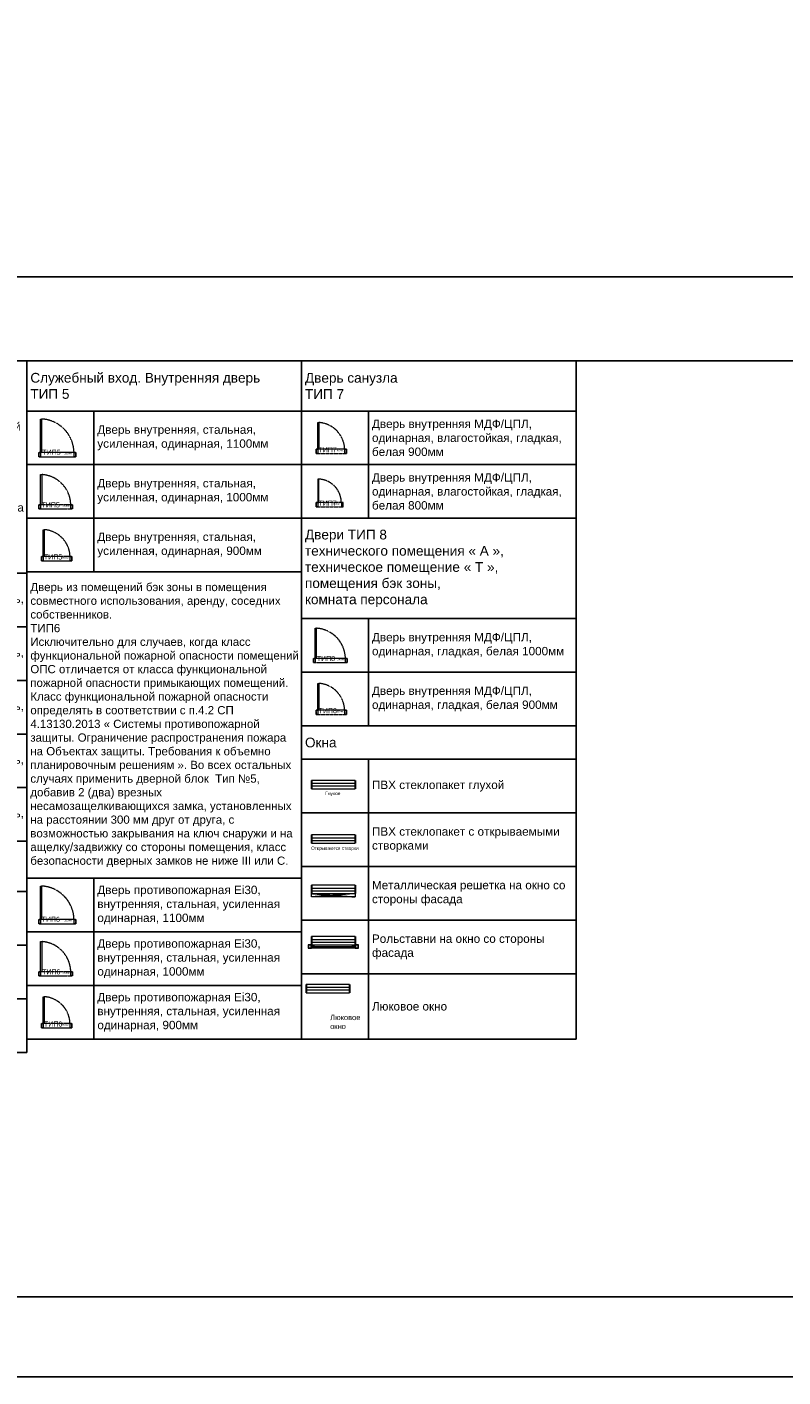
# Model space of a CAD drawing. Header units: millimetres. Extents: x -692150 to 2662533, y -92609 to 65084.
# Tile 11 of 256: x -129215 to -106642, y -57790 to -17492. Entities that reach past the tile are written whole.
import ezdxf
from ezdxf import colors
from ezdxf.entities.mleader import LeaderData, LeaderLine
from ezdxf.math import Vec2, Vec3

# ---------------------------------------------------------------- set-up
doc = ezdxf.new("R2010")
doc.units = ezdxf.units.MM
doc.set_wipeout_variables(frame=1)
doc.linetypes.add('( Hidden )', pattern=[0.375, 0.25, -0.125])
doc.linetypes.add('HIDDENX2', pattern=[19.05, 12.7, -6.35])
doc.layers.get('Defpoints').update_dxf_attribs({"color": 30})
doc.layers.add('11_АР_Номер мебели', color=1, linetype='Continuous', lineweight=13, plot=False)
for name, color, linetype, lineweight in [('15_АР_Потолки', 7, 'Continuous', 9), ('17_АР_Текст', 235, 'Continuous', 0), ('18_АР_Двери', 250, 'Continuous', 0), ('19_АР_Окна', 250, 'Continuous', 0), ('27_Сечения', 7, 'Continuous', 0), ('28_РАЗВЕРТКИ', 7, 'Continuous', 0)]:
    doc.layers.add(name, color=color, linetype=linetype, lineweight=lineweight)
doc.layers.add('30_ДВЕРИ ТИП1', color=7, linetype='Continuous', true_color=0xf50a0a)
doc.styles.add('_ТЕКСТОВЫЙ', font='arial.ttf', dxfattribs={"width": 0.8})
doc.styles.add('HVAC_AEP', font='arial.ttf')
doc.styles.get("Standard").update_dxf_attribs({"font": 'arial.ttf'})

# ---------------------------------------------------------------- blocks, each defined once
blk = doc.blocks.new('*T243')
at = {"color": 0, "linetype": 'ByBlock', "lineweight": -2, "transparency": 16777216}
for p, q in [((0, 0), (8200, 0)), ((0, 0), (0, -14342)), ((8200, 0), (8200, -14342)), ((0, -6342), (8200, -6342)), ((2000, -6342), (2000, -14342)), ((0, -7942), (8200, -7942)), ((0, -9542), (8200, -9542)), ((0, -11142), (8200, -11142)), ((0, -12742), (8200, -12742)), ((0, -14342), (8200, -14342))]:
    blk.add_line(p, q, dxfattribs=at)
at = {"color": 0, "lineweight": 15, "transparency": 16777216, "attachment_point": 4, "style": 'HVAC_AEP'}
for s, insert, char_height, width in [('{\\H0.83333x;\\C256;Дверь из помещений совместного использования в помещения клиентского зала \\PТИП3\\P\\C10;Исключительно для случаев, когда класс функциональной пожарной опасности помещений ОПС отличается от класса функциональной пожарной опасности примыкающих помещений. Класс функциональной пожарной опасности определять в соответствии с п.4.2 СП 4.13130.2013 «Системы противопожарной защиты. Ограничение распространения пожара на Объектах защиты. Требования к объемно-планировочным решениям». Во всех остальных случаях применить дверной блок Тип№2.}', (100, -3171), 290, 8000), ('Дверь{\\C256; противопожарная Ei30, } внутренняя, алюминиевый профиль, остекленная, полуторная 1300мм', (2100, -7142), 250, 6000), ('Дверь{\\C256; противопожарная Ei30, }  внутренняя, алюминиевый профиль, остекленная, полуторная 1200мм', (2100, -8742), 250, 6000), ('Дверь{\\C256; противопожарная Ei30, }  внутренняя, алюминиевый профиль, остекленная, одинарная 1100мм', (2100, -10342), 250, 6000), ('Дверь{\\C256; противопожарная Ei30, }  внутренняя, алюминиевый профиль, остекленная, одинарная 1000мм', (2100, -11942), 250, 6000), ('Дверь{\\C256; противопожарная Ei30, }  внутренняя, алюминиевый профиль, остекленная, одинарная 900мм', (2100, -13542), 250, 6000)]:
    blk.add_mtext(s, dxfattribs=dict(at, insert=insert, char_height=char_height, width=width))
blk = doc.blocks.new('*T244')
at = {"color": 0, "linetype": 'ByBlock', "lineweight": -2, "transparency": 16777216}
for p, q in [((0, 0), (8200, 0)), ((0, 0), (0, -6301)), ((8200, 0), (8200, -6301)), ((0, -1501), (8200, -1501)), ((2000, -1501), (2000, -6301)), ((0, -3101), (8200, -3101)), ((0, -4701), (8200, -4701)), ((0, -6301), (8200, -6301))]:
    blk.add_line(p, q, dxfattribs=at)
at = {"color": 0, "lineweight": 15, "transparency": 16777216, "attachment_point": 4, "style": 'HVAC_AEP'}
for s, insert, char_height, width in [('Служебный вход. Наружная дверь^JТИП 4', (100, -751), 290, 8000), ('Дверь наружная, стальная, усиленная, одинарная, 1100мм', (2100, -2301), 250, 6000), ('Дверь наружная, стальная, усиленная, одинарная, 1000мм', (2100, -3901), 250, 6000), ('Дверь наружная, стальная, усиленная, одинарная, 900мм', (2100, -5501), 250, 6000)]:
    blk.add_mtext(s, dxfattribs=dict(at, insert=insert, char_height=char_height, width=width))
blk = doc.blocks.new('*T245')
at = {"color": 0, "linetype": 'ByBlock', "lineweight": -2, "transparency": 16777216}
for p, q in [((0, 0), (8200, 0)), ((0, 0), (0, -6301)), ((8200, 0), (8200, -6301)), ((0, -1501), (8200, -1501)), ((2000, -1501), (2000, -6301)), ((0, -3101), (8200, -3101)), ((0, -4701), (8200, -4701)), ((0, -6301), (8200, -6301))]:
    blk.add_line(p, q, dxfattribs=at)
at = {"color": 0, "lineweight": 15, "transparency": 16777216, "attachment_point": 4, "style": 'HVAC_AEP'}
for s, insert, char_height, width in [('Служебный вход. Внутренняя дверь^JТИП 5', (100, -751), 290, 8000), ('Дверь внутренняя, стальная, усиленная, одинарная, 1100мм', (2100, -2301), 250, 6000), ('Дверь внутренняя, стальная, усиленная, одинарная, 1000мм', (2100, -3901), 250, 6000), ('Дверь внутренняя, стальная, усиленная, одинарная, 900мм', (2100, -5501), 250, 6000)]:
    blk.add_mtext(s, dxfattribs=dict(at, insert=insert, char_height=char_height, width=width))
blk = doc.blocks.new('*U282')
at = {"layer": '15_АР_Потолки', "color": 7, "linetype": '( Hidden )', "lineweight": 5, "ltscale": 5}
blk.add_lwpolyline([(1100, 0), (0, 0), (0, -125), (1100, -125)], close=True, dxfattribs=at)
at = {"layer": '18_АР_Двери'}
for points in [[(50, 0), (50, 1000), (80, 1000), (80, 0), (50, 0)], [(0, 0), (50, 0), (50, -125), (0, -125)], [(1050, 0), (1100, 0), (1100, -125), (1050, -125)]]:
    blk.add_lwpolyline(points, close=True, dxfattribs=at)
at = {"layer": '18_АР_Двери', "linetype": '( Hidden )', "lineweight": 0, "ltscale": 5}
blk.add_arc((28, -21), 1022, 1.1689, 87.0861, dxfattribs=at)
at = {"color": 12, "true_color": 0xdf0c0c, "flags": 4}
blk.add_attdef('Номер', (535, -68), '', height=150, dxfattribs=at)
at = {"layer": '18_АР_Двери', "insert": (751, -8), "char_height": 45, "attachment_point": 1}
blk.add_mtext_dynamic_manual_height_columns('{\\C7;1100 мм}', width=263.19, gutter_width=12.5, heights=[0], dxfattribs=at)
blk = doc.blocks.new('*U283')
at = {"layer": '15_АР_Потолки', "color": 7, "linetype": '( Hidden )', "lineweight": 5, "ltscale": 5}
blk.add_lwpolyline([(1000, 0), (0, 0), (0, -125), (1000, -125)], close=True, dxfattribs=at)
at = {"layer": '18_АР_Двери'}
for points in [[(50, 0), (50, 900), (80, 900), (80, 0), (50, 0)], [(0, 0), (50, 0), (50, -125), (0, -125)], [(950, 0), (1000, 0), (1000, -125), (950, -125)]]:
    blk.add_lwpolyline(points, close=True, dxfattribs=at)
at = {"layer": '18_АР_Двери', "linetype": '( Hidden )', "lineweight": 0, "ltscale": 5}
blk.add_arc((30, -19), 920, 1.1762, 86.8818, dxfattribs=at)
at = {"color": 12, "true_color": 0xdf0c0c, "flags": 4}
blk.add_attdef('Номер', (535, -68), '', height=150, dxfattribs=at)
at = {"layer": '18_АР_Двери', "insert": (699, -10), "char_height": 45, "attachment_point": 1}
blk.add_mtext_dynamic_manual_height_columns('{\\C7;1000 мм}', width=263.19, gutter_width=12.5, heights=[0], dxfattribs=at)
blk = doc.blocks.new('*U284')
at = {"layer": '15_АР_Потолки', "color": 7, "linetype": '( Hidden )', "lineweight": 5, "ltscale": 5}
blk.add_lwpolyline([(900, 0), (0, 0), (0, -125), (900, -125)], close=True, dxfattribs=at)
at = {"layer": '18_АР_Двери'}
for points in [[(50, 0), (50, 800), (80, 800), (80, 0), (50, 0)], [(0, 0), (50, 0), (50, -125), (0, -125)], [(850, 0), (900, 0), (900, -125), (850, -125)]]:
    blk.add_lwpolyline(points, close=True, dxfattribs=at)
at = {"layer": '18_АР_Двери', "linetype": '( Hidden )', "lineweight": 0, "ltscale": 5}
blk.add_arc((27, -22), 823, 1.5144, 86.3333, dxfattribs=at)
at = {"color": 12, "true_color": 0xdf0c0c, "flags": 4}
blk.add_attdef('Номер', (535, -68), '', height=150, dxfattribs=at)
at = {"layer": '18_АР_Двери', "insert": (616, -16), "char_height": 45, "attachment_point": 1}
blk.add_mtext_dynamic_manual_height_columns('{\\C7;900 мм}', width=222.89, gutter_width=12.5, heights=[0], dxfattribs=at)
blk = doc.blocks.new('*T246')
at = {"color": 0, "linetype": 'ByBlock', "lineweight": -2, "transparency": 16777216}
for p, q in [((0, 0), (8200, 0)), ((0, 0), (0, -13948)), ((8200, 0), (8200, -13948)), ((0, -9148), (8200, -9148)), ((2000, -9148), (2000, -13948)), ((0, -10748), (8200, -10748)), ((0, -12348), (8200, -12348)), ((0, -13948), (8200, -13948))]:
    blk.add_line(p, q, dxfattribs=at)
at = {"color": 0, "lineweight": 15, "transparency": 16777216, "attachment_point": 4, "style": 'HVAC_AEP'}
for s, insert, char_height, width in [('Дверь из помещений бэк зоны в помещения совместного использования, аренду, соседних собственников.^JТИП6^J{\\C10;Исключительно для случаев, когда класс^Jфункциональной пожарной опасности помещений ОПС отличается от класса функциональной пожарной опасности примыкающих помещений. Класс функциональной пожарной опасности^Jопределять в соответствии с п.4.2 СП 4.13130.2013 « Системы противопожарной защиты. Ограничение распространения пожара на Объектах защиты. Требования к объемно планировочным решениям ». Во всех остальных случаях применить дверной блок  Тип №5, добавив 2 (два) врезных несамозащелкивающихся замка, установленных на расстоянии 300 мм друг от друга, с возможностью закрывания на ключ снаружи и на  ащелку/задвижку со стороны помещения, класс безопасности дверных замков не ниже III или С.}', (100, -4574), 245, 8000), ('Дверь противопожарная Ei30,^Jвнутренняя, стальная, усиленная^Jодинарная, 1100мм', (2100, -9948), 250, 6000), ('Дверь противопожарная Ei30,^Jвнутренняя, стальная, усиленная^Jодинарная, 1000мм', (2100, -11548), 250, 6000), ('Дверь противопожарная Ei30,^Jвнутренняя, стальная, усиленная^Jодинарная, 900мм', (2100, -13148), 250, 6000)]:
    blk.add_mtext(s, dxfattribs=dict(at, insert=insert, char_height=char_height, width=width))
blk = doc.blocks.new('*T247')
at = {"color": 0, "linetype": 'ByBlock', "lineweight": -2, "transparency": 16777216}
for p, q in [((0, 0), (8200, 0)), ((0, 0), (0, -4701)), ((8200, 0), (8200, -4701)), ((0, -1501), (8200, -1501)), ((2000, -1501), (2000, -4701)), ((0, -3101), (8200, -3101)), ((0, -4701), (8200, -4701))]:
    blk.add_line(p, q, dxfattribs=at)
at = {"color": 0, "lineweight": 15, "transparency": 16777216, "attachment_point": 4, "style": 'HVAC_AEP'}
for s, insert, char_height, width in [('Дверь санузла^JТИП 7', (100, -751), 290, 8000), ('Дверь внутренняя МДФ/ЦПЛ, одинарная, влагостойкая, гладкая, белая 900мм', (2100, -2301), 250, 6000), ('Дверь внутренняя МДФ/ЦПЛ, одинарная, влагостойкая, гладкая, белая 800мм', (2100, -3901), 250, 6000)]:
    blk.add_mtext(s, dxfattribs=dict(at, insert=insert, char_height=char_height, width=width))
blk = doc.blocks.new('*U286')
at = {"layer": '15_АР_Потолки', "color": 7, "linetype": '( Hidden )', "lineweight": 5, "ltscale": 5}
blk.add_lwpolyline([(900, 0), (0, 0), (0, -125), (900, -125)], close=True, dxfattribs=at)
at = {"layer": '18_АР_Двери'}
for points in [[(50, 0), (50, 800), (80, 800), (80, 0), (50, 0)], [(0, 0), (50, 0), (50, -125), (0, -125)], [(850, 0), (900, 0), (900, -125), (850, -125)]]:
    blk.add_lwpolyline(points, close=True, dxfattribs=at)
at = {"layer": '18_АР_Двери', "linetype": '( Hidden )', "lineweight": 0, "ltscale": 5}
blk.add_arc((27, -22), 823, 1.5144, 86.3333, dxfattribs=at)
at = {"color": 12, "true_color": 0xdf0c0c, "flags": 4}
blk.add_attdef('Номер', (535, -68), '', height=150, dxfattribs=at)
at = {"layer": '18_АР_Двери', "insert": (616, -16), "char_height": 45, "attachment_point": 1}
blk.add_mtext_dynamic_manual_height_columns('{\\C7;900 мм}', width=222.89, gutter_width=12.5, heights=[0], dxfattribs=at)
blk = doc.blocks.new('*T248')
at = {"color": 0, "linetype": 'ByBlock', "lineweight": -2, "transparency": 16777216}
for p, q in [((0, 0), (8200, 0)), ((0, 0), (0, -6195)), ((8200, 0), (8200, -6195)), ((0, -2995), (8200, -2995)), ((2000, -2995), (2000, -6195)), ((0, -4595), (8200, -4595)), ((0, -6195), (8200, -6195))]:
    blk.add_line(p, q, dxfattribs=at)
at = {"color": 0, "lineweight": 15, "transparency": 16777216, "attachment_point": 4, "style": 'HVAC_AEP'}
for s, insert, char_height, width in [('Двери ТИП 8^Jтехнического помещения « А »,  техническое помещение « Т »,  помещения бэк зоны,\\Pкомната персонала', (100, -1498), 290, 8000), ('Дверь внутренняя МДФ/ЦПЛ, одинарная, гладкая, белая 1000мм', (2100, -3795), 250, 6000), ('Дверь внутренняя МДФ/ЦПЛ, одинарная, гладкая, белая 900мм', (2100, -5395), 250, 6000)]:
    blk.add_mtext(s, dxfattribs=dict(at, insert=insert, char_height=char_height, width=width))
blk = doc.blocks.new('*T249')
at = {"color": 0, "linetype": 'ByBlock', "lineweight": -2, "transparency": 16777216}
for p, q in [((0, 0), (8200, 0)), ((0, 0), (0, -9353)), ((8200, 0), (8200, -9353)), ((0, -1000), (8200, -1000)), ((2000, -1000), (2000, -9353)), ((0, -2600), (8200, -2600)), ((0, -4200), (8200, -4200)), ((0, -5800), (8200, -5800)), ((0, -7400), (8200, -7400)), ((0, -9353), (8200, -9353))]:
    blk.add_line(p, q, dxfattribs=at)
at = {"color": 0, "lineweight": 15, "transparency": 16777216, "attachment_point": 4, "style": 'HVAC_AEP'}
for s, insert, char_height, width in [('Окна ', (100, -500), 290, 8000), ('ПВХ стеклопакет глухой', (2100, -1800), 250, 6000), ('ПВХ стеклопакет с открываемыми^Jстворками', (2100, -3400), 250, 6000), ('Металлическая решетка на окно со^Jстороны фасада', (2100, -5000), 250, 6000), ('Рольставни на окно со стороны фасада', (2100, -6600), 250, 6000), ('Люковое окно', (2100, -8376), 250, 6000)]:
    blk.add_mtext(s, dxfattribs=dict(at, insert=insert, char_height=char_height, width=width))
blk = doc.blocks.new('*U251')
blk.add_wipeout([(0, 250), (1300, 250), (1300, 0), (0, 0)])
at = {"lineweight": 30}
for p, q in [((0, 250), (0, 0)), ((1300, 250), (1300, 0))]:
    blk.add_line(p, q, dxfattribs=at)
for p, q in [((0, 165), (1300, 165)), ((0, 85), (1300, 85))]:
    blk.add_line(p, q)
blk.add_lwpolyline([(0, 0), (1300, 0), (1300, 250), (0, 250)], close=True)
at = {"layer": '11_АР_Номер мебели', "flags": 4}
blk.add_attdef('Номер', (330, -113, 0), '', height=100, dxfattribs=at)
blk = doc.blocks.new('*U253')
for points in [[(0, 100), (-100, 100), (-100, 0), (0, 0)], [(0, 100), (-100, 100), (-100, 0), (0, 0)], [(0, 100), (-100, 100), (-100, 0), (0, 0)], [(-10, 90), (-90, 90), (-90, 10), (-10, 10)], [(-10, 90), (-90, 90), (-90, 10), (-10, 10)], [(-10, 90), (-90, 90), (-90, 10), (-10, 10)], [(75, 75), (0, 75), (0, 25), (75, 25), (75, 35), (50, 35), (50, 65), (75, 65), (75, 75)], [(10, 35), (40, 35), (40, 65), (10, 65)], [(1225, 75), (1300, 75), (1300, 25), (1225, 25), (1225, 35), (1250, 35), (1250, 65), (1225, 65), (1225, 75)], [(1290, 35), (1260, 35), (1260, 65), (1290, 65)], [(1400, 100), (1300, 100), (1300, 0), (1400, 0)], [(1400, 100), (1300, 100), (1300, 0), (1400, 0)], [(1400, 100), (1300, 100), (1300, 0), (1400, 0)], [(1390, 90), (1310, 90), (1310, 10), (1390, 10)], [(1390, 90), (1310, 90), (1310, 10), (1390, 10)], [(1390, 90), (1310, 90), (1310, 10), (1390, 10)]]:
    blk.add_lwpolyline(points, close=True)
at = {"linetype": '( Hidden )', "ltscale": 10}
blk.add_lwpolyline([(0, 100), (1300, 100), (1300, 0), (0, 0)], close=True, dxfattribs=at)
at = {"linetype": '( Hidden )', "lineweight": 0, "ltscale": 20}
blk.add_lwpolyline([(50, 50), (1250, 50)], dxfattribs=at)
blk = doc.blocks.new('*U252')
at = {"linetype": '( Hidden )', "ltscale": 10}
blk.add_lwpolyline([(-1300, 0), (0, 0), (0, -100), (-1300, -100)], close=True, dxfattribs=at)
for points in [[(-1300, 0), (0, -100)], [(0, 0), (-1300, -100)]]:
    blk.add_lwpolyline(points, dxfattribs=at)
blk = doc.blocks.new('*U287')
at = {"layer": '15_АР_Потолки', "color": 7, "linetype": '( Hidden )', "lineweight": 5, "ltscale": 5}
blk.add_lwpolyline([(800, 0), (0, 0), (0, -125), (800, -125)], close=True, dxfattribs=at)
at = {"layer": '18_АР_Двери'}
for points in [[(50, 0), (80, 0), (80, 700), (50, 700)], [(0, 0), (50, 0), (50, -125), (0, -125)], [(750, -125), (800, -125), (800, 0), (750, 0)]]:
    blk.add_lwpolyline(points, close=True, dxfattribs=at)
at = {"layer": '18_АР_Двери', "linetype": '( Hidden )', "lineweight": 0, "ltscale": 5}
blk.add_arc((48, -1), 702, 0.1189, 87.3798, dxfattribs=at)
at = {"color": 12, "true_color": 0xdf0c0c, "flags": 4}
blk.add_attdef('Номер', (535, -68), '', height=150, dxfattribs=at)
at = {"layer": '18_АР_Двери', "insert": (517, -13), "char_height": 45, "attachment_point": 1}
blk.add_mtext_dynamic_manual_height_columns('{\\C7;800 мм}', width=222.89, gutter_width=12.5, heights=[0], dxfattribs=at)
blk = doc.blocks.new('_Dot')
at = {"color": 0, "linetype": 'ByBlock', "lineweight": -2}
blk.add_line((-0.5, 0), (-1, 0), dxfattribs=at)
at = {"color": 0, "linetype": 'ByBlock', "const_width": 0.5}
blk.add_lwpolyline([(-0.25, 0, 1), (0.25, 0, 1)], format="xyb", close=True, dxfattribs=at)

msp = doc.modelspace()

# ---------------------------------------------------------------- linework, layer by layer
at = {"layer": '17_АР_Текст', "lineweight": 18}
msp.add_lwpolyline([(-120231.8, -46318.6, 0, 500, 0), (-120231.8, -46918.6, 0, 0, 0), (-120231.8, -47641.8, 0, 0, 0)], format="xyseb", dxfattribs=at)
at = {"layer": 'Defpoints', "color": 1}
msp.add_lwpolyline([(-158394.8, -24951.8), (39622.9, -24951.8), (39622.9, -57789.5), (-158394.8, -57789.5)], close=True, dxfattribs=at)
at = {"layer": 'Defpoints'}
for points in [[(39622.9, -27455.1), (-153407.1, -27455.1)], [(39622.9, -55394.4), (-153407.1, -55394.4)]]:
    msp.add_lwpolyline(points, dxfattribs=at)

# ---------------------------------------------------------------- block references
for name, p in [('*T243', (-137414.5, -27455.1)), ('*T245', (-129214.5, -27455.1)), ('*T247', (-121014.5, -27455.1)), ('*T248', (-121014.5, -32156.3)), ('*T246', (-129214.5, -33756.3)), ('*T249', (-121014.5, -38351.6)), ('*T244', (-137414.5, -41797.5))]:
    msp.add_blockref(name, p)
at = {"layer": '19_АР_Окна'}
for name, p in [('*U252', (-119420, -43360)), ('*U253', (-120720, -44993.5))]:
    msp.add_blockref(name, p, dxfattribs=at)
at = {"layer": '30_ДВЕРИ ТИП1', "color": 0, "lineweight": 35}
ref = msp.add_blockref('*U282', (-128859.7, -30193.5, 0), dxfattribs=at)
ref.add_attrib('Номер', 'ТИП5', (-128756.4, -30261.4, 0), dxfattribs={"height": 150})
ref = msp.add_blockref('*U286', (-120578.9, -30098, 0), dxfattribs=at)
ref.add_attrib('Номер', 'ТИП7', (-120513.6, -30186.8, 0), dxfattribs={"height": 150})
ref = msp.add_blockref('*U283', (-128856.4, -31752.2, 0), dxfattribs=at)
ref.add_attrib('Номер', 'ТИП5', (-128780, -31831.7, 0), dxfattribs={"height": 150})
ref = msp.add_blockref('*U287', (-120578.9, -31690, 0), dxfattribs=at)
ref.add_attrib('Номер', 'ТИП7', (-120513.6, -31778.8, 0), dxfattribs={"height": 150})
ref = msp.add_blockref('*U284', (-128778.9, -33298, 0), dxfattribs=at)
ref.add_attrib('Номер', 'ТИП5', (-128708, -33386.8, 0), dxfattribs={"height": 150})
ref = msp.add_blockref('*U283', (-120656.4, -36340, 0), dxfattribs=at)
ref.add_attrib('Номер', 'ТИП8', (-120563.5, -36419.4, 0), dxfattribs={"height": 150})
ref = msp.add_blockref('*U284', (-120578.9, -37885.8, 0), dxfattribs=at)
ref.add_attrib('Номер', 'ТИП8', (-120506.3, -37974.5, 0), dxfattribs={"height": 150})
ref = msp.add_blockref('*U282', (-128859.7, -44134.2, 0), dxfattribs=at)
ref.add_attrib('Номер', 'ТИП6', (-128776.4, -44202, 0), dxfattribs={"height": 150})
ref = msp.add_blockref('*U283', (-128856.4, -45692.9, 0), dxfattribs=at)
ref.add_attrib('Номер', 'ТИП6', (-128763.5, -45772.3, 0), dxfattribs={"height": 150})
ref = msp.add_blockref('*U284', (-128778.9, -47238.7, 0), dxfattribs=at)
ref.add_attrib('Номер', 'ТИП6', (-128706.3, -47327.4, 0), dxfattribs={"height": 150})

# ---------------------------------------------------------------- texts
at = {"layer": '17_АР_Текст', "lineweight": 18, "insert": (-120163.5, -46976.7), "char_height": 160, "width": 1989.19, "attachment_point": 1, "style": '_ТЕКСТОВЫЙ'}
msp.add_mtext('Люковое\\Pокно', dxfattribs=at)

# ---------------------------------------------------------------- leaders
at = {"color": 162, "linetype": 'HIDDENX2', "lineweight": 30, "ltscale": 15, "true_color": 0x002eb8}
ml = msp.add_multileader_mtext('Standard', dxfattribs=at)
ml.set_content('\\pxi-3,l4,t4;Модуль Тип 1.1', color=(0, 46, 184), style='_ТЕКСТОВЫЙ')
ml.set_leader_properties(lineweight=0)
ml.set_arrow_properties(name='DOT')
ml.build(insert=Vec2(0, 0))
ml.multileader.update_dxf_attribs({"text_left_attachment_type": 6, "text_right_attachment_type": 6, "dogleg_length": 0.36, "arrow_head_size": 50, "scale": 100})
ctx = ml.context
ctx.base_point, ctx.scale, ctx.char_height, ctx.arrow_head_size, ctx.landing_gap_size, ctx.plane_origin = Vec3(65996.7, -36931.4), 100, 250, 50, 100, Vec3(52171.1, -31780.7)
ctx.left_attachment, ctx.right_attachment, ctx.text_align_type, ctx.attachment_type = 6, 6, 1, 2
notes = []
notes.append((ctx, [(0, (0, 0, 0), (0, 0), (1, 0), 1, [])]))
ctx.mtext.insert, ctx.mtext.width, ctx.mtext.defined_height, ctx.mtext.alignment, ctx.mtext.flow_direction = Vec3(67071.2, -36607.9), 6846.369, 600.4, 2, 5
ml = msp.add_multileader_mtext('Standard', dxfattribs=at)
ml.set_content('\\pxi-3,l4,t4;Модуль Тип 1.2', color=(0, 46, 184), style='_ТЕКСТОВЫЙ')
ml.set_leader_properties(lineweight=0)
ml.set_arrow_properties(name='DOT')
ml.build(insert=Vec2(0, 0))
ml.multileader.update_dxf_attribs({"text_left_attachment_type": 6, "text_right_attachment_type": 6, "dogleg_length": 0.36, "arrow_head_size": 50, "scale": 100})
ctx = ml.context
ctx.base_point, ctx.scale, ctx.char_height, ctx.arrow_head_size, ctx.landing_gap_size, ctx.plane_origin = Vec3(65992.3, -39013.3), 100, 250, 50, 100, Vec3(52166.7, -33862.6)
ctx.left_attachment, ctx.right_attachment, ctx.text_align_type, ctx.attachment_type = 6, 6, 1, 2
notes.append((ctx, [(0, (0, 0, 0), (0, 0), (1, 0), 1, [])]))
ctx.mtext.insert, ctx.mtext.width, ctx.mtext.defined_height, ctx.mtext.alignment, ctx.mtext.flow_direction = Vec3(67085.1, -38689.8), 6846.369, 600.4, 2, 5
at = {"layer": '27_Сечения', "lineweight": 0}
ml = msp.add_multileader_mtext('Standard', dxfattribs=at)
ml.set_content('Тамбур', color=256, style='_ТЕКСТОВЫЙ')
ml.set_leader_properties(lineweight=0)
ml.set_arrow_properties(name='DOT')
ml.build(insert=Vec2(0, 0))
ml.multileader.update_dxf_attribs({"text_left_attachment_type": 6, "text_right_attachment_type": 6, "dogleg_length": 0.36, "arrow_head_size": 50, "scale": 100})
ctx = ml.context
ctx.base_point, ctx.scale, ctx.char_height, ctx.arrow_head_size, ctx.landing_gap_size, ctx.plane_origin = Vec3(84190, -22674.6), 100, 120, 50, 100, Vec3(77020.5, -17305.7)
ctx.left_attachment, ctx.right_attachment, ctx.text_align_type = 6, 6, 2
notes.append((ctx, [(0, (0, 0, 0), (0, 0), (1, 0), 1, [])]))
ctx.mtext.insert, ctx.mtext.width, ctx.mtext.defined_height, ctx.mtext.alignment, ctx.mtext.flow_direction = Vec3(84748.7, -22519.4), 4650.259, 815.5, 3, 5
at = {"layer": '28_РАЗВЕРТКИ', "lineweight": 18}
ml = msp.add_multileader_mtext('Standard', dxfattribs=at)
ml.set_content('7', color=256, style='_ТЕКСТОВЫЙ')
ml.set_leader_properties(lineweight=0)
ml.set_arrow_properties(name='DOT')
ml.build(insert=Vec2(0, 0))
ml.multileader.update_dxf_attribs({"text_left_attachment_type": 6, "text_right_attachment_type": 6, "dogleg_length": 0.36, "arrow_head_size": 100, "scale": 100})
ctx = ml.context
ctx.base_point, ctx.scale, ctx.char_height, ctx.arrow_head_size, ctx.landing_gap_size, ctx.plane_origin = Vec3(118482.2, -49392.4), 100, 200, 100, 100, Vec3(112816.3, -50555.1)
ctx.left_attachment, ctx.right_attachment, ctx.text_align_type, ctx.attachment_type = 6, 6, 2, 2
notes.append((ctx, [(1, (1, 1, 0), (118821.8, -49392.4), (-1, 0), 36, [(0, [(118821.8, -50188.3)], 0, [])])]))
ctx.mtext.insert, ctx.mtext.width, ctx.mtext.defined_height, ctx.mtext.alignment, ctx.mtext.flow_direction = Vec3(118685.8, -49152.4), 4162.111, 812.4, 3, 5
for ctx, leaders in notes:
    for number, flags, end, landing, length, lines in leaders:
        leader = LeaderData()
        leader.index, (leader.has_last_leader_line, leader.has_dogleg_vector, leader.attachment_direction) = number, flags
        leader.last_leader_point, leader.dogleg_vector, leader.dogleg_length = Vec3(end), Vec3(landing), length
        for number, points, colour, breaks in lines:
            line = LeaderLine()
            line.index, line.vertices, line.color, line.breaks = number, Vec3.list(points), colors.encode_raw_color(colour), breaks
            leader.lines.append(line)
        ctx.leaders.append(leader)

# ---------------------------------------------------------------- next in the draw order: block references
at = {"layer": '19_АР_Окна'}
ref = msp.add_blockref('*U251', (-120720, -40230.7), dxfattribs=at)
ref.add_attrib('Номер', 'Глухое', (-120308.7, -40419.3, 0), dxfattribs={"layer": '30_ДВЕРИ ТИП1', "height": 100})
ref = msp.add_blockref('*U251', (-120720, -41855.8), dxfattribs=at)
ref.add_attrib('Номер', 'Открываются створки', (-120733.3, -42055.3, 0), dxfattribs={"layer": '30_ДВЕРИ ТИП1', "height": 100})
for p in [(-120720, -43360), (-120720, -44893.5), (-120881.8, -46318.6)]:
    msp.add_blockref('*U251', p, dxfattribs=at)

doc.saveas('drawing.dxf')
